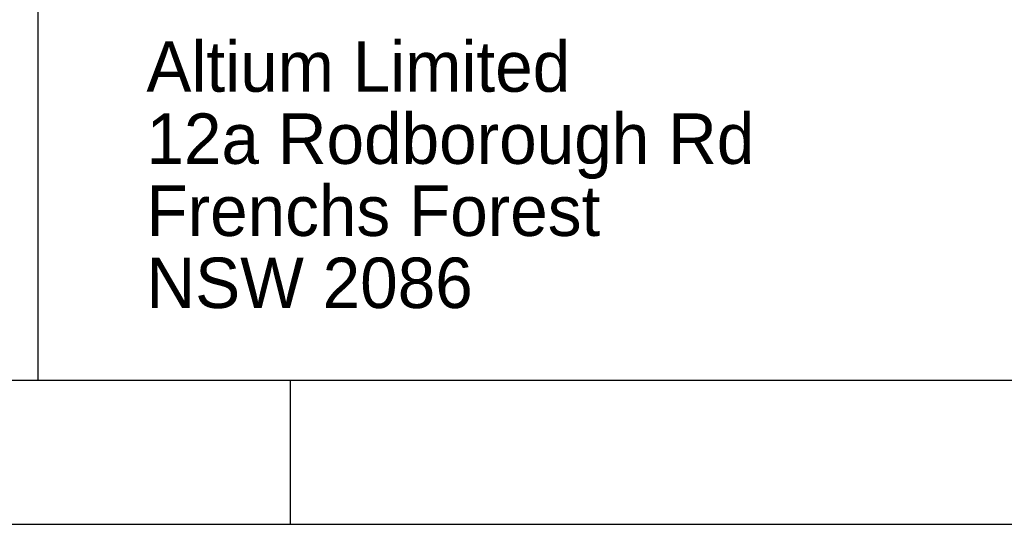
# Model space of a CAD drawing. Extents: x 0.2 to 21.7, y 0.2 to 7.8.
# Tile 6 of 23: x 5.6 to 6.9, y 0.2 to 0.9. Entities that reach past the tile are written whole.
import ezdxf

# ---------------------------------------------------------------- set-up
doc = ezdxf.new("R2010")
doc.units = 0
doc.layers.add('MECHANICAL16', color=56, linetype='CONTINUOUS')

msp = doc.modelspace()

# ---------------------------------------------------------------- linework, layer by layer
at = {"layer": 'MECHANICAL16'}
for p, q in [((5.6, 0.4), (5.6, 1.6)), ((0.4, 0.4), (11.5, 0.4)), ((5.6, 0.4), (7, 0.4)), ((5.95, 0.2), (5.95, 0.4)), ((0.2, 0.2), (11.7, 0.2))]:
    msp.add_line(p, q, dxfattribs=at)

# ---------------------------------------------------------------- texts
for s, p in [('Altium Limited', (5.75, 0.8)), ('12a Rodborough Rd', (5.75, 0.7)), ('Frenchs Forest', (5.75, 0.6)), ('NSW 2086', (5.75, 0.5))]:
    msp.add_text(s, height=0.07, dxfattribs=at).set_placement(p)

doc.saveas('drawing.dxf')
